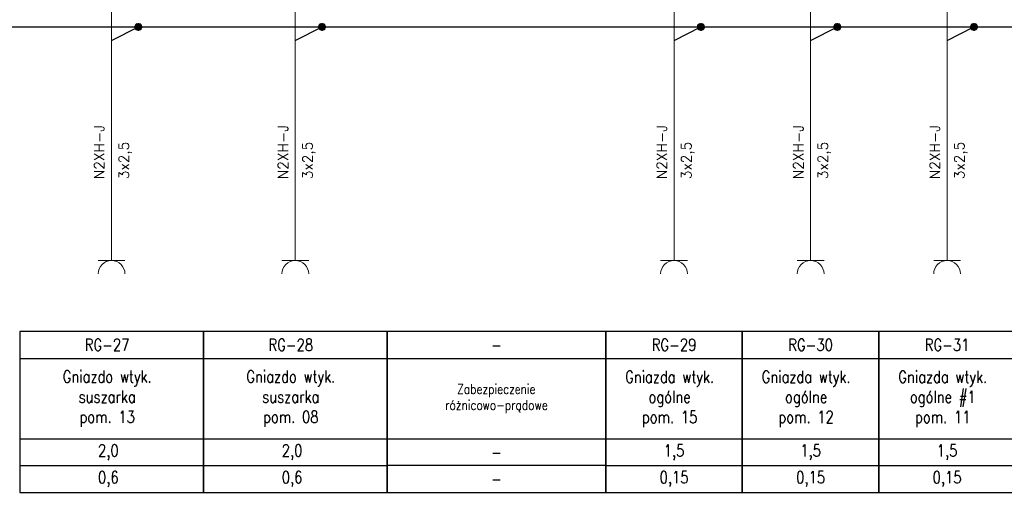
# Model space of a CAD drawing. Header units: millimetres. Extents: x 2505 to 3495, y 1397 to 1684.
# Tile 54 of 59: x 3308 to 3410, y 1560 to 1608. Entities that reach past the tile are written whole.
import ezdxf
from ezdxf.enums import TextEntityAlignment as Align

# ---------------------------------------------------------------- set-up
doc = ezdxf.new("R2010")
doc.units = ezdxf.units.MM
doc.layers.add('E_Opis', color=7, linetype='Continuous')
doc.layers.add('OPIS', color=7, linetype='Continuous')
for name, color, linetype, lineweight in [('EB_PRZEWODY', 3, 'Continuous', 20), ('PRZEWODY', 3, 'Continuous', 20), ('SYMBOL', 3, 'Continuous', 20), ('SZYNY', 1, 'Continuous', 40)]:
    doc.layers.add(name, color=color, linetype=linetype, lineweight=lineweight)
doc.styles.add('SIMPLEX', font='simplex.shx', dxfattribs={"width": 0.8})

# ---------------------------------------------------------------- blocks, each defined once
blk = doc.blocks.new('*U118')
for p, q in [((-0.64, 0.17), (-0.66, 0.02)), ((-0.64, 0.17), (-0.66, 0.02)), ((-0.64, 0), (-0.66, -0.03)), ((-0.6, 0.28), (-0.64, 0.17)), ((-0.6, 0.28), (-0.64, 0.17)), ((-0.6, 0.14), (-0.64, 0.09)), ((-0.6, 0), (-0.64, 0)), ((-0.51, 0.43), (-0.6, 0.28)), ((-0.51, 0.43), (-0.6, 0.28)), ((-0.51, 0.29), (-0.6, 0.19)), ((-0.51, 0.15), (-0.6, 0.1)), ((-0.51, 0.01), (-0.6, 0)), ((-0.4, 0.52), (-0.51, 0.43)), ((-0.4, 0.52), (-0.51, 0.43)), ((-0.4, 0.41), (-0.51, 0.33)), ((-0.4, 0.29), (-0.51, 0.24)), ((-0.4, 0.17), (-0.51, 0.15)), ((-0.4, 0.06), (-0.51, 0.05)), ((-0.27, 0.61), (-0.4, 0.52)), ((-0.27, 0.61), (-0.4, 0.52)), ((-0.27, 0.5), (-0.4, 0.43)), ((-0.27, 0.38), (-0.4, 0.33)), ((-0.27, 0.27), (-0.4, 0.24)), ((-0.27, 0.16), (-0.4, 0.14)), ((-0.27, 0.05), (-0.4, 0.05)), ((-0.27, 0.61), (-0.27, -0.61)), ((-0.27, 0.61), (-0.27, -0.61)), ((-0.1, 0.66), (0.1, 0.66)), ((-0.1, 0.66), (0.1, 0.66)), ((-0.1, -0.66), (-0.1, 0.66)), ((-0.1, 0.66), (-0.1, -0.66)), ((-0.1, 0.56), (0.1, 0.56)), ((-0.1, 0.46), (0.1, 0.46)), ((-0.1, 0.36), (0.1, 0.36)), ((-0.1, 0.26), (0.1, 0.26)), ((-0.1, 0.15), (0.1, 0.15)), ((-0.1, 0.05), (0.1, 0.05)), ((0.1, -0.66), (0.1, 0.66)), ((0.1, 0.66), (0.1, -0.66)), ((0.27, 0.61), (0.27, -0.61)), ((0.27, 0.61), (0.27, -0.61)), ((0.27, 0.61), (0.4, 0.52)), ((0.27, 0.61), (0.4, 0.52)), ((0.27, 0.5), (0.4, 0.43)), ((0.27, 0.38), (0.4, 0.33)), ((0.27, 0.27), (0.4, 0.24)), ((0.27, 0.16), (0.4, 0.14)), ((0.27, 0.05), (0.4, 0.05)), ((0.4, 0.52), (0.51, 0.43)), ((0.4, 0.52), (0.51, 0.43)), ((0.4, 0.41), (0.51, 0.33)), ((0.4, 0.29), (0.51, 0.24)), ((0.4, 0.17), (0.51, 0.15)), ((0.4, 0.06), (0.51, 0.05)), ((0.51, 0.43), (0.6, 0.28)), ((0.51, 0.43), (0.6, 0.28)), ((0.51, 0.29), (0.6, 0.19)), ((0.51, 0.15), (0.6, 0.1)), ((0.51, 0.01), (0.6, 0)), ((0.6, 0.28), (0.64, 0.17)), ((0.6, 0.28), (0.64, 0.17)), ((0.6, 0.14), (0.64, 0.09)), ((0.6, 0), (0.64, 0)), ((0.64, 0.17), (0.66, 0.02)), ((0.64, 0.17), (0.66, 0.02)), ((0.64, 0), (0.66, -0.03)), ((-0.65, -0.08), (-0.64, -0.17)), ((-0.64, -0.17), (-0.65, -0.08)), ((-0.6, -0.14), (-0.64, -0.08)), ((-0.64, -0.17), (-0.6, -0.28)), ((-0.6, -0.28), (-0.64, -0.17)), ((-0.51, -0.13), (-0.6, -0.09)), ((-0.51, -0.27), (-0.6, -0.18)), ((-0.6, -0.28), (-0.51, -0.41)), ((-0.51, -0.41), (-0.6, -0.28)), ((-0.4, -0.06), (-0.51, -0.04)), ((-0.4, -0.17), (-0.51, -0.13)), ((-0.4, -0.29), (-0.51, -0.23)), ((-0.4, -0.41), (-0.51, -0.32)), ((-0.51, -0.41), (-0.4, -0.52)), ((-0.4, -0.52), (-0.51, -0.41)), ((-0.27, -0.06), (-0.4, -0.05)), ((-0.27, -0.17), (-0.4, -0.14)), ((-0.27, -0.28), (-0.4, -0.24)), ((-0.27, -0.39), (-0.4, -0.33)), ((-0.27, -0.5), (-0.4, -0.43)), ((-0.4, -0.52), (-0.27, -0.61)), ((-0.27, -0.61), (-0.4, -0.52)), ((-0.1, -0.05), (0.1, -0.05)), ((-0.1, -0.15), (0.1, -0.15)), ((-0.1, -0.26), (0.1, -0.26)), ((-0.1, -0.36), (0.1, -0.36)), ((-0.1, -0.46), (0.1, -0.46)), ((-0.1, -0.56), (0.1, -0.56)), ((0.1, -0.66), (-0.1, -0.66)), ((-0.1, -0.66), (0.1, -0.66)), ((0.27, -0.06), (0.4, -0.05)), ((0.27, -0.17), (0.4, -0.14)), ((0.27, -0.28), (0.4, -0.24)), ((0.27, -0.39), (0.4, -0.33)), ((0.27, -0.5), (0.4, -0.43)), ((0.4, -0.52), (0.27, -0.61)), ((0.27, -0.61), (0.4, -0.52)), ((0.4, -0.06), (0.51, -0.04)), ((0.4, -0.17), (0.51, -0.13)), ((0.4, -0.29), (0.51, -0.23)), ((0.4, -0.41), (0.51, -0.32)), ((0.51, -0.41), (0.4, -0.52)), ((0.4, -0.52), (0.51, -0.41)), ((0.51, -0.13), (0.6, -0.09)), ((0.51, -0.27), (0.6, -0.18)), ((0.6, -0.28), (0.51, -0.41)), ((0.51, -0.41), (0.6, -0.28)), ((0.6, -0.14), (0.64, -0.08)), ((0.64, -0.17), (0.6, -0.28)), ((0.6, -0.28), (0.64, -0.17)), ((0.65, -0.08), (0.64, -0.17)), ((0.64, -0.17), (0.65, -0.08))]:
    blk.add_line(p, q)
at = {"ltscale": 5}
blk.add_line((0.66, 0.02), (0.66, -0.08), dxfattribs=at)
blk.add_point((0, 0))
blk = doc.blocks.new('GNIAZDO')
for p, q in [((0, -2), (0, 0)), ((-2, -2), (2, -2))]:
    blk.add_line(p, q)
blk.add_arc((0, -4), 2, 0, 180)
blk = doc.blocks.new('*U119')
for p, q in [((-0.64, 0.17), (-0.66, 0.02)), ((-0.64, 0.17), (-0.66, 0.02)), ((-0.64, 0), (-0.66, -0.03)), ((-0.6, 0.28), (-0.64, 0.17)), ((-0.6, 0.28), (-0.64, 0.17)), ((-0.6, 0.14), (-0.64, 0.09)), ((-0.6, 0), (-0.64, 0)), ((-0.51, 0.43), (-0.6, 0.28)), ((-0.51, 0.43), (-0.6, 0.28)), ((-0.51, 0.29), (-0.6, 0.19)), ((-0.51, 0.15), (-0.6, 0.1)), ((-0.51, 0.01), (-0.6, 0)), ((-0.4, 0.52), (-0.51, 0.43)), ((-0.4, 0.52), (-0.51, 0.43)), ((-0.4, 0.41), (-0.51, 0.33)), ((-0.4, 0.29), (-0.51, 0.24)), ((-0.4, 0.17), (-0.51, 0.15)), ((-0.4, 0.06), (-0.51, 0.05)), ((-0.27, 0.61), (-0.4, 0.52)), ((-0.27, 0.61), (-0.4, 0.52)), ((-0.27, 0.5), (-0.4, 0.43)), ((-0.27, 0.38), (-0.4, 0.33)), ((-0.27, 0.27), (-0.4, 0.24)), ((-0.27, 0.16), (-0.4, 0.14)), ((-0.27, 0.05), (-0.4, 0.05)), ((-0.27, 0.61), (-0.27, -0.61)), ((-0.27, 0.61), (-0.27, -0.61)), ((-0.1, 0.66), (0.1, 0.66)), ((-0.1, 0.66), (0.1, 0.66)), ((-0.1, -0.66), (-0.1, 0.66)), ((-0.1, 0.66), (-0.1, -0.66)), ((-0.1, 0.56), (0.1, 0.56)), ((-0.1, 0.46), (0.1, 0.46)), ((-0.1, 0.36), (0.1, 0.36)), ((-0.1, 0.26), (0.1, 0.26)), ((-0.1, 0.15), (0.1, 0.15)), ((-0.1, 0.05), (0.1, 0.05)), ((0.1, -0.66), (0.1, 0.66)), ((0.1, 0.66), (0.1, -0.66)), ((0.27, 0.61), (0.27, -0.61)), ((0.27, 0.61), (0.27, -0.61)), ((0.27, 0.61), (0.4, 0.52)), ((0.27, 0.61), (0.4, 0.52)), ((0.27, 0.5), (0.4, 0.43)), ((0.27, 0.38), (0.4, 0.33)), ((0.27, 0.27), (0.4, 0.24)), ((0.27, 0.16), (0.4, 0.14)), ((0.27, 0.05), (0.4, 0.05)), ((0.4, 0.52), (0.51, 0.43)), ((0.4, 0.52), (0.51, 0.43)), ((0.4, 0.41), (0.51, 0.33)), ((0.4, 0.29), (0.51, 0.24)), ((0.4, 0.17), (0.51, 0.15)), ((0.4, 0.06), (0.51, 0.05)), ((0.51, 0.43), (0.6, 0.28)), ((0.51, 0.43), (0.6, 0.28)), ((0.51, 0.29), (0.6, 0.19)), ((0.51, 0.15), (0.6, 0.1)), ((0.51, 0.01), (0.6, 0)), ((0.6, 0.28), (0.64, 0.17)), ((0.6, 0.28), (0.64, 0.17)), ((0.6, 0.14), (0.64, 0.09)), ((0.6, 0), (0.64, 0)), ((0.64, 0.17), (0.66, 0.02)), ((0.64, 0.17), (0.66, 0.02)), ((0.64, 0), (0.66, -0.03)), ((-0.65, -0.08), (-0.64, -0.17)), ((-0.64, -0.17), (-0.65, -0.08)), ((-0.6, -0.14), (-0.64, -0.08)), ((-0.64, -0.17), (-0.6, -0.28)), ((-0.6, -0.28), (-0.64, -0.17)), ((-0.51, -0.13), (-0.6, -0.09)), ((-0.51, -0.27), (-0.6, -0.18)), ((-0.6, -0.28), (-0.51, -0.41)), ((-0.51, -0.41), (-0.6, -0.28)), ((-0.4, -0.06), (-0.51, -0.04)), ((-0.4, -0.17), (-0.51, -0.13)), ((-0.4, -0.29), (-0.51, -0.23)), ((-0.4, -0.41), (-0.51, -0.32)), ((-0.51, -0.41), (-0.4, -0.52)), ((-0.4, -0.52), (-0.51, -0.41)), ((-0.27, -0.06), (-0.4, -0.05)), ((-0.27, -0.17), (-0.4, -0.14)), ((-0.27, -0.28), (-0.4, -0.24)), ((-0.27, -0.39), (-0.4, -0.33)), ((-0.27, -0.5), (-0.4, -0.43)), ((-0.4, -0.52), (-0.27, -0.61)), ((-0.27, -0.61), (-0.4, -0.52)), ((-0.1, -0.05), (0.1, -0.05)), ((-0.1, -0.15), (0.1, -0.15)), ((-0.1, -0.26), (0.1, -0.26)), ((-0.1, -0.36), (0.1, -0.36)), ((-0.1, -0.46), (0.1, -0.46)), ((-0.1, -0.56), (0.1, -0.56)), ((0.1, -0.66), (-0.1, -0.66)), ((-0.1, -0.66), (0.1, -0.66)), ((0.27, -0.06), (0.4, -0.05)), ((0.27, -0.17), (0.4, -0.14)), ((0.27, -0.28), (0.4, -0.24)), ((0.27, -0.39), (0.4, -0.33)), ((0.27, -0.5), (0.4, -0.43)), ((0.4, -0.52), (0.27, -0.61)), ((0.27, -0.61), (0.4, -0.52)), ((0.4, -0.06), (0.51, -0.04)), ((0.4, -0.17), (0.51, -0.13)), ((0.4, -0.29), (0.51, -0.23)), ((0.4, -0.41), (0.51, -0.32)), ((0.51, -0.41), (0.4, -0.52)), ((0.4, -0.52), (0.51, -0.41)), ((0.51, -0.13), (0.6, -0.09)), ((0.51, -0.27), (0.6, -0.18)), ((0.6, -0.28), (0.51, -0.41)), ((0.51, -0.41), (0.6, -0.28)), ((0.6, -0.14), (0.64, -0.08)), ((0.64, -0.17), (0.6, -0.28)), ((0.6, -0.28), (0.64, -0.17)), ((0.65, -0.08), (0.64, -0.17)), ((0.64, -0.17), (0.65, -0.08))]:
    blk.add_line(p, q)
at = {"ltscale": 5}
blk.add_line((0.66, 0.02), (0.66, -0.08), dxfattribs=at)
blk.add_point((0, 0))
blk = doc.blocks.new('*U306')
for p, q in [((-0.64, 0.17), (-0.66, 0.02)), ((-0.64, 0.17), (-0.66, 0.02)), ((-0.64, 0), (-0.66, -0.03)), ((-0.6, 0.28), (-0.64, 0.17)), ((-0.6, 0.28), (-0.64, 0.17)), ((-0.6, 0.14), (-0.64, 0.09)), ((-0.6, 0), (-0.64, 0)), ((-0.51, 0.43), (-0.6, 0.28)), ((-0.51, 0.43), (-0.6, 0.28)), ((-0.51, 0.29), (-0.6, 0.19)), ((-0.51, 0.15), (-0.6, 0.1)), ((-0.51, 0.01), (-0.6, 0)), ((-0.4, 0.52), (-0.51, 0.43)), ((-0.4, 0.52), (-0.51, 0.43)), ((-0.4, 0.41), (-0.51, 0.33)), ((-0.4, 0.29), (-0.51, 0.24)), ((-0.4, 0.17), (-0.51, 0.15)), ((-0.4, 0.06), (-0.51, 0.05)), ((-0.27, 0.61), (-0.4, 0.52)), ((-0.27, 0.61), (-0.4, 0.52)), ((-0.27, 0.5), (-0.4, 0.43)), ((-0.27, 0.38), (-0.4, 0.33)), ((-0.27, 0.27), (-0.4, 0.24)), ((-0.27, 0.16), (-0.4, 0.14)), ((-0.27, 0.05), (-0.4, 0.05)), ((-0.27, 0.61), (-0.27, -0.61)), ((-0.27, 0.61), (-0.27, -0.61)), ((-0.1, 0.66), (0.1, 0.66)), ((-0.1, 0.66), (0.1, 0.66)), ((-0.1, -0.66), (-0.1, 0.66)), ((-0.1, 0.66), (-0.1, -0.66)), ((-0.1, 0.56), (0.1, 0.56)), ((-0.1, 0.46), (0.1, 0.46)), ((-0.1, 0.36), (0.1, 0.36)), ((-0.1, 0.26), (0.1, 0.26)), ((-0.1, 0.15), (0.1, 0.15)), ((-0.1, 0.05), (0.1, 0.05)), ((0.1, -0.66), (0.1, 0.66)), ((0.1, 0.66), (0.1, -0.66)), ((0.27, 0.61), (0.27, -0.61)), ((0.27, 0.61), (0.27, -0.61)), ((0.27, 0.61), (0.4, 0.52)), ((0.27, 0.61), (0.4, 0.52)), ((0.27, 0.5), (0.4, 0.43)), ((0.27, 0.38), (0.4, 0.33)), ((0.27, 0.27), (0.4, 0.24)), ((0.27, 0.16), (0.4, 0.14)), ((0.27, 0.05), (0.4, 0.05)), ((0.4, 0.52), (0.51, 0.43)), ((0.4, 0.52), (0.51, 0.43)), ((0.4, 0.41), (0.51, 0.33)), ((0.4, 0.29), (0.51, 0.24)), ((0.4, 0.17), (0.51, 0.15)), ((0.4, 0.06), (0.51, 0.05)), ((0.51, 0.43), (0.6, 0.28)), ((0.51, 0.43), (0.6, 0.28)), ((0.51, 0.29), (0.6, 0.19)), ((0.51, 0.15), (0.6, 0.1)), ((0.51, 0.01), (0.6, 0)), ((0.6, 0.28), (0.64, 0.17)), ((0.6, 0.28), (0.64, 0.17)), ((0.6, 0.14), (0.64, 0.09)), ((0.6, 0), (0.64, 0)), ((0.64, 0.17), (0.66, 0.02)), ((0.64, 0.17), (0.66, 0.02)), ((0.64, 0), (0.66, -0.03)), ((-0.65, -0.08), (-0.64, -0.17)), ((-0.64, -0.17), (-0.65, -0.08)), ((-0.6, -0.14), (-0.64, -0.08)), ((-0.64, -0.17), (-0.6, -0.28)), ((-0.6, -0.28), (-0.64, -0.17)), ((-0.51, -0.13), (-0.6, -0.09)), ((-0.51, -0.27), (-0.6, -0.18)), ((-0.6, -0.28), (-0.51, -0.41)), ((-0.51, -0.41), (-0.6, -0.28)), ((-0.4, -0.06), (-0.51, -0.04)), ((-0.4, -0.17), (-0.51, -0.13)), ((-0.4, -0.29), (-0.51, -0.23)), ((-0.4, -0.41), (-0.51, -0.32)), ((-0.51, -0.41), (-0.4, -0.52)), ((-0.4, -0.52), (-0.51, -0.41)), ((-0.27, -0.06), (-0.4, -0.05)), ((-0.27, -0.17), (-0.4, -0.14)), ((-0.27, -0.28), (-0.4, -0.24)), ((-0.27, -0.39), (-0.4, -0.33)), ((-0.27, -0.5), (-0.4, -0.43)), ((-0.4, -0.52), (-0.27, -0.61)), ((-0.27, -0.61), (-0.4, -0.52)), ((-0.1, -0.05), (0.1, -0.05)), ((-0.1, -0.15), (0.1, -0.15)), ((-0.1, -0.26), (0.1, -0.26)), ((-0.1, -0.36), (0.1, -0.36)), ((-0.1, -0.46), (0.1, -0.46)), ((-0.1, -0.56), (0.1, -0.56)), ((0.1, -0.66), (-0.1, -0.66)), ((-0.1, -0.66), (0.1, -0.66)), ((0.27, -0.06), (0.4, -0.05)), ((0.27, -0.17), (0.4, -0.14)), ((0.27, -0.28), (0.4, -0.24)), ((0.27, -0.39), (0.4, -0.33)), ((0.27, -0.5), (0.4, -0.43)), ((0.4, -0.52), (0.27, -0.61)), ((0.27, -0.61), (0.4, -0.52)), ((0.4, -0.06), (0.51, -0.04)), ((0.4, -0.17), (0.51, -0.13)), ((0.4, -0.29), (0.51, -0.23)), ((0.4, -0.41), (0.51, -0.32)), ((0.51, -0.41), (0.4, -0.52)), ((0.4, -0.52), (0.51, -0.41)), ((0.51, -0.13), (0.6, -0.09)), ((0.51, -0.27), (0.6, -0.18)), ((0.6, -0.28), (0.51, -0.41)), ((0.51, -0.41), (0.6, -0.28)), ((0.6, -0.14), (0.64, -0.08)), ((0.64, -0.17), (0.6, -0.28)), ((0.6, -0.28), (0.64, -0.17)), ((0.65, -0.08), (0.64, -0.17)), ((0.64, -0.17), (0.65, -0.08))]:
    blk.add_line(p, q)
at = {"ltscale": 5}
blk.add_line((0.66, 0.02), (0.66, -0.08), dxfattribs=at)
blk.add_point((0, 0))
blk = doc.blocks.new('*U298')
for p, q in [((-0.64, 0.17), (-0.66, 0.02)), ((-0.64, 0.17), (-0.66, 0.02)), ((-0.64, 0), (-0.66, -0.03)), ((-0.6, 0.28), (-0.64, 0.17)), ((-0.6, 0.28), (-0.64, 0.17)), ((-0.6, 0.14), (-0.64, 0.09)), ((-0.6, 0), (-0.64, 0)), ((-0.51, 0.43), (-0.6, 0.28)), ((-0.51, 0.43), (-0.6, 0.28)), ((-0.51, 0.29), (-0.6, 0.19)), ((-0.51, 0.15), (-0.6, 0.1)), ((-0.51, 0.01), (-0.6, 0)), ((-0.4, 0.52), (-0.51, 0.43)), ((-0.4, 0.52), (-0.51, 0.43)), ((-0.4, 0.41), (-0.51, 0.33)), ((-0.4, 0.29), (-0.51, 0.24)), ((-0.4, 0.17), (-0.51, 0.15)), ((-0.4, 0.06), (-0.51, 0.05)), ((-0.27, 0.61), (-0.4, 0.52)), ((-0.27, 0.61), (-0.4, 0.52)), ((-0.27, 0.5), (-0.4, 0.43)), ((-0.27, 0.38), (-0.4, 0.33)), ((-0.27, 0.27), (-0.4, 0.24)), ((-0.27, 0.16), (-0.4, 0.14)), ((-0.27, 0.05), (-0.4, 0.05)), ((-0.27, 0.61), (-0.27, -0.61)), ((-0.27, 0.61), (-0.27, -0.61)), ((-0.1, 0.66), (0.1, 0.66)), ((-0.1, 0.66), (0.1, 0.66)), ((-0.1, -0.66), (-0.1, 0.66)), ((-0.1, 0.66), (-0.1, -0.66)), ((-0.1, 0.56), (0.1, 0.56)), ((-0.1, 0.46), (0.1, 0.46)), ((-0.1, 0.36), (0.1, 0.36)), ((-0.1, 0.26), (0.1, 0.26)), ((-0.1, 0.15), (0.1, 0.15)), ((-0.1, 0.05), (0.1, 0.05)), ((0.1, -0.66), (0.1, 0.66)), ((0.1, 0.66), (0.1, -0.66)), ((0.27, 0.61), (0.27, -0.61)), ((0.27, 0.61), (0.27, -0.61)), ((0.27, 0.61), (0.4, 0.52)), ((0.27, 0.61), (0.4, 0.52)), ((0.27, 0.5), (0.4, 0.43)), ((0.27, 0.38), (0.4, 0.33)), ((0.27, 0.27), (0.4, 0.24)), ((0.27, 0.16), (0.4, 0.14)), ((0.27, 0.05), (0.4, 0.05)), ((0.4, 0.52), (0.51, 0.43)), ((0.4, 0.52), (0.51, 0.43)), ((0.4, 0.41), (0.51, 0.33)), ((0.4, 0.29), (0.51, 0.24)), ((0.4, 0.17), (0.51, 0.15)), ((0.4, 0.06), (0.51, 0.05)), ((0.51, 0.43), (0.6, 0.28)), ((0.51, 0.43), (0.6, 0.28)), ((0.51, 0.29), (0.6, 0.19)), ((0.51, 0.15), (0.6, 0.1)), ((0.51, 0.01), (0.6, 0)), ((0.6, 0.28), (0.64, 0.17)), ((0.6, 0.28), (0.64, 0.17)), ((0.6, 0.14), (0.64, 0.09)), ((0.6, 0), (0.64, 0)), ((0.64, 0.17), (0.66, 0.02)), ((0.64, 0.17), (0.66, 0.02)), ((0.64, 0), (0.66, -0.03)), ((-0.65, -0.08), (-0.64, -0.17)), ((-0.64, -0.17), (-0.65, -0.08)), ((-0.6, -0.14), (-0.64, -0.08)), ((-0.64, -0.17), (-0.6, -0.28)), ((-0.6, -0.28), (-0.64, -0.17)), ((-0.51, -0.13), (-0.6, -0.09)), ((-0.51, -0.27), (-0.6, -0.18)), ((-0.6, -0.28), (-0.51, -0.41)), ((-0.51, -0.41), (-0.6, -0.28)), ((-0.4, -0.06), (-0.51, -0.04)), ((-0.4, -0.17), (-0.51, -0.13)), ((-0.4, -0.29), (-0.51, -0.23)), ((-0.4, -0.41), (-0.51, -0.32)), ((-0.51, -0.41), (-0.4, -0.52)), ((-0.4, -0.52), (-0.51, -0.41)), ((-0.27, -0.06), (-0.4, -0.05)), ((-0.27, -0.17), (-0.4, -0.14)), ((-0.27, -0.28), (-0.4, -0.24)), ((-0.27, -0.39), (-0.4, -0.33)), ((-0.27, -0.5), (-0.4, -0.43)), ((-0.4, -0.52), (-0.27, -0.61)), ((-0.27, -0.61), (-0.4, -0.52)), ((-0.1, -0.05), (0.1, -0.05)), ((-0.1, -0.15), (0.1, -0.15)), ((-0.1, -0.26), (0.1, -0.26)), ((-0.1, -0.36), (0.1, -0.36)), ((-0.1, -0.46), (0.1, -0.46)), ((-0.1, -0.56), (0.1, -0.56)), ((0.1, -0.66), (-0.1, -0.66)), ((-0.1, -0.66), (0.1, -0.66)), ((0.27, -0.06), (0.4, -0.05)), ((0.27, -0.17), (0.4, -0.14)), ((0.27, -0.28), (0.4, -0.24)), ((0.27, -0.39), (0.4, -0.33)), ((0.27, -0.5), (0.4, -0.43)), ((0.4, -0.52), (0.27, -0.61)), ((0.27, -0.61), (0.4, -0.52)), ((0.4, -0.06), (0.51, -0.04)), ((0.4, -0.17), (0.51, -0.13)), ((0.4, -0.29), (0.51, -0.23)), ((0.4, -0.41), (0.51, -0.32)), ((0.51, -0.41), (0.4, -0.52)), ((0.4, -0.52), (0.51, -0.41)), ((0.51, -0.13), (0.6, -0.09)), ((0.51, -0.27), (0.6, -0.18)), ((0.6, -0.28), (0.51, -0.41)), ((0.51, -0.41), (0.6, -0.28)), ((0.6, -0.14), (0.64, -0.08)), ((0.64, -0.17), (0.6, -0.28)), ((0.6, -0.28), (0.64, -0.17)), ((0.65, -0.08), (0.64, -0.17)), ((0.64, -0.17), (0.65, -0.08))]:
    blk.add_line(p, q)
at = {"ltscale": 5}
blk.add_line((0.66, 0.02), (0.66, -0.08), dxfattribs=at)
blk.add_point((0, 0))
blk = doc.blocks.new('*U299')
for p, q in [((-0.64, 0.17), (-0.66, 0.02)), ((-0.64, 0.17), (-0.66, 0.02)), ((-0.64, 0), (-0.66, -0.03)), ((-0.6, 0.28), (-0.64, 0.17)), ((-0.6, 0.28), (-0.64, 0.17)), ((-0.6, 0.14), (-0.64, 0.09)), ((-0.6, 0), (-0.64, 0)), ((-0.51, 0.43), (-0.6, 0.28)), ((-0.51, 0.43), (-0.6, 0.28)), ((-0.51, 0.29), (-0.6, 0.19)), ((-0.51, 0.15), (-0.6, 0.1)), ((-0.51, 0.01), (-0.6, 0)), ((-0.4, 0.52), (-0.51, 0.43)), ((-0.4, 0.52), (-0.51, 0.43)), ((-0.4, 0.41), (-0.51, 0.33)), ((-0.4, 0.29), (-0.51, 0.24)), ((-0.4, 0.17), (-0.51, 0.15)), ((-0.4, 0.06), (-0.51, 0.05)), ((-0.27, 0.61), (-0.4, 0.52)), ((-0.27, 0.61), (-0.4, 0.52)), ((-0.27, 0.5), (-0.4, 0.43)), ((-0.27, 0.38), (-0.4, 0.33)), ((-0.27, 0.27), (-0.4, 0.24)), ((-0.27, 0.16), (-0.4, 0.14)), ((-0.27, 0.05), (-0.4, 0.05)), ((-0.27, 0.61), (-0.27, -0.61)), ((-0.27, 0.61), (-0.27, -0.61)), ((-0.1, 0.66), (0.1, 0.66)), ((-0.1, 0.66), (0.1, 0.66)), ((-0.1, -0.66), (-0.1, 0.66)), ((-0.1, 0.66), (-0.1, -0.66)), ((-0.1, 0.56), (0.1, 0.56)), ((-0.1, 0.46), (0.1, 0.46)), ((-0.1, 0.36), (0.1, 0.36)), ((-0.1, 0.26), (0.1, 0.26)), ((-0.1, 0.15), (0.1, 0.15)), ((-0.1, 0.05), (0.1, 0.05)), ((0.1, -0.66), (0.1, 0.66)), ((0.1, 0.66), (0.1, -0.66)), ((0.27, 0.61), (0.27, -0.61)), ((0.27, 0.61), (0.27, -0.61)), ((0.27, 0.61), (0.4, 0.52)), ((0.27, 0.61), (0.4, 0.52)), ((0.27, 0.5), (0.4, 0.43)), ((0.27, 0.38), (0.4, 0.33)), ((0.27, 0.27), (0.4, 0.24)), ((0.27, 0.16), (0.4, 0.14)), ((0.27, 0.05), (0.4, 0.05)), ((0.4, 0.52), (0.51, 0.43)), ((0.4, 0.52), (0.51, 0.43)), ((0.4, 0.41), (0.51, 0.33)), ((0.4, 0.29), (0.51, 0.24)), ((0.4, 0.17), (0.51, 0.15)), ((0.4, 0.06), (0.51, 0.05)), ((0.51, 0.43), (0.6, 0.28)), ((0.51, 0.43), (0.6, 0.28)), ((0.51, 0.29), (0.6, 0.19)), ((0.51, 0.15), (0.6, 0.1)), ((0.51, 0.01), (0.6, 0)), ((0.6, 0.28), (0.64, 0.17)), ((0.6, 0.28), (0.64, 0.17)), ((0.6, 0.14), (0.64, 0.09)), ((0.6, 0), (0.64, 0)), ((0.64, 0.17), (0.66, 0.02)), ((0.64, 0.17), (0.66, 0.02)), ((0.64, 0), (0.66, -0.03)), ((-0.65, -0.08), (-0.64, -0.17)), ((-0.64, -0.17), (-0.65, -0.08)), ((-0.6, -0.14), (-0.64, -0.08)), ((-0.64, -0.17), (-0.6, -0.28)), ((-0.6, -0.28), (-0.64, -0.17)), ((-0.51, -0.13), (-0.6, -0.09)), ((-0.51, -0.27), (-0.6, -0.18)), ((-0.6, -0.28), (-0.51, -0.41)), ((-0.51, -0.41), (-0.6, -0.28)), ((-0.4, -0.06), (-0.51, -0.04)), ((-0.4, -0.17), (-0.51, -0.13)), ((-0.4, -0.29), (-0.51, -0.23)), ((-0.4, -0.41), (-0.51, -0.32)), ((-0.51, -0.41), (-0.4, -0.52)), ((-0.4, -0.52), (-0.51, -0.41)), ((-0.27, -0.06), (-0.4, -0.05)), ((-0.27, -0.17), (-0.4, -0.14)), ((-0.27, -0.28), (-0.4, -0.24)), ((-0.27, -0.39), (-0.4, -0.33)), ((-0.27, -0.5), (-0.4, -0.43)), ((-0.4, -0.52), (-0.27, -0.61)), ((-0.27, -0.61), (-0.4, -0.52)), ((-0.1, -0.05), (0.1, -0.05)), ((-0.1, -0.15), (0.1, -0.15)), ((-0.1, -0.26), (0.1, -0.26)), ((-0.1, -0.36), (0.1, -0.36)), ((-0.1, -0.46), (0.1, -0.46)), ((-0.1, -0.56), (0.1, -0.56)), ((0.1, -0.66), (-0.1, -0.66)), ((-0.1, -0.66), (0.1, -0.66)), ((0.27, -0.06), (0.4, -0.05)), ((0.27, -0.17), (0.4, -0.14)), ((0.27, -0.28), (0.4, -0.24)), ((0.27, -0.39), (0.4, -0.33)), ((0.27, -0.5), (0.4, -0.43)), ((0.4, -0.52), (0.27, -0.61)), ((0.27, -0.61), (0.4, -0.52)), ((0.4, -0.06), (0.51, -0.04)), ((0.4, -0.17), (0.51, -0.13)), ((0.4, -0.29), (0.51, -0.23)), ((0.4, -0.41), (0.51, -0.32)), ((0.51, -0.41), (0.4, -0.52)), ((0.4, -0.52), (0.51, -0.41)), ((0.51, -0.13), (0.6, -0.09)), ((0.51, -0.27), (0.6, -0.18)), ((0.6, -0.28), (0.51, -0.41)), ((0.51, -0.41), (0.6, -0.28)), ((0.6, -0.14), (0.64, -0.08)), ((0.64, -0.17), (0.6, -0.28)), ((0.6, -0.28), (0.64, -0.17)), ((0.65, -0.08), (0.64, -0.17)), ((0.64, -0.17), (0.65, -0.08))]:
    blk.add_line(p, q)
at = {"ltscale": 5}
blk.add_line((0.66, 0.02), (0.66, -0.08), dxfattribs=at)
blk.add_point((0, 0))

msp = doc.modelspace()

# ---------------------------------------------------------------- linework, layer by layer
at = {"layer": 'EB_PRZEWODY', "lineweight": -3, "ltscale": 5}
for p, q in [((3317.97, 1606.34), (3320.74, 1607.73)), ((3336.96, 1606.34), (3339.73, 1607.73)), ((3376.11, 1606.34), (3378.88, 1607.73)), ((3390.22, 1606.34), (3392.99, 1607.73)), ((3404.33, 1606.34), (3407.1, 1607.73))]:
    msp.add_line(p, q, dxfattribs=at)
at = {"layer": 'OPIS', "lineweight": -3}
for p, q in [((3308.48, 1573.43), (3327.47, 1573.43)), ((3327.47, 1573.43), (3346.45, 1573.43)), ((3308.48, 1565.12), (3327.47, 1565.12)), ((3327.47, 1565.12), (3346.45, 1565.12))]:
    msp.add_line(p, q, dxfattribs=at)
at = {"layer": 'OPIS'}
for p, q in [((3346.45, 1573.43), (3369.05, 1573.43)), ((3369.05, 1573.42), (3383.16, 1573.42)), ((3383.16, 1573.42), (3397.28, 1573.42)), ((3397.28, 1573.42), (3411.39, 1573.42)), ((3346.45, 1565.12), (3369.05, 1565.12)), ((3369.05, 1565.12), (3383.16, 1565.12)), ((3383.16, 1565.12), (3397.28, 1565.12)), ((3397.28, 1565.12), (3411.39, 1565.12))]:
    msp.add_line(p, q, dxfattribs=at)
at = {"layer": 'OPIS', "lineweight": -3, "ltscale": 5}
for p, q in [((3308.48, 1562.34), (3327.47, 1562.34)), ((3327.47, 1562.34), (3346.45, 1562.34))]:
    msp.add_line(p, q, dxfattribs=at)
at = {"layer": 'OPIS', "ltscale": 5}
for p, q in [((3369.05, 1562.34), (3346.45, 1562.34)), ((3369.05, 1562.34), (3383.16, 1562.34)), ((3383.16, 1562.34), (3397.28, 1562.34)), ((3397.28, 1562.34), (3411.39, 1562.34))]:
    msp.add_line(p, q, dxfattribs=at)
at = {"layer": 'OPIS', "lineweight": -3}
for points in [[(3308.48, 1559.57), (3327.47, 1559.57), (3327.47, 1576.2), (3308.48, 1576.2)], [(3327.47, 1559.57), (3346.45, 1559.57), (3346.45, 1576.2), (3327.47, 1576.2)]]:
    msp.add_lwpolyline(points, close=True, dxfattribs=at)
at = {"layer": 'OPIS'}
for points in [[(3346.45, 1559.57), (3369.05, 1559.57), (3369.05, 1576.2), (3346.45, 1576.2)], [(3369.05, 1559.57), (3383.16, 1559.57), (3383.16, 1576.2), (3369.05, 1576.2)], [(3383.16, 1559.57), (3397.28, 1559.57), (3397.28, 1576.2), (3383.16, 1576.2)], [(3397.28, 1559.57), (3411.39, 1559.57), (3411.39, 1576.2), (3397.28, 1576.2)]]:
    msp.add_lwpolyline(points, close=True, dxfattribs=at)
at = {"layer": 'PRZEWODY'}
for p, q in [((3376.11, 1638.96), (3376.11, 1584.94)), ((3390.22, 1638.96), (3390.22, 1584.94)), ((3404.33, 1638.96), (3404.33, 1584.94)), ((3317.97, 1632.1), (3317.97, 1584.94)), ((3336.96, 1632.1), (3336.96, 1584.94))]:
    msp.add_line(p, q, dxfattribs=at)
at = {"layer": 'SZYNY', "color": 4, "lineweight": -3}
msp.add_line((2651.38, 1607.73), (3453.73, 1607.73), dxfattribs=at)

# ---------------------------------------------------------------- block references
at = {"layer": 'EB_PRZEWODY', "lineweight": -3, "ltscale": 5, "xscale": 0.5544000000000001, "yscale": 0.5544000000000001, "zscale": 0.5544000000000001}
for name, p in [('*U118', (3320.74, 1607.73)), ('*U119', (3339.73, 1607.73)), ('*U306', (3378.88, 1607.73)), ('*U298', (3392.99, 1607.73)), ('*U299', (3407.1, 1607.73))]:
    msp.add_blockref(name, p, dxfattribs=at)
at = {"layer": 'SYMBOL', "xscale": 0.693, "yscale": 0.693, "zscale": 0.693}
for p in [(3317.97, 1584.94), (3336.96, 1584.94), (3376.11, 1584.94), (3390.22, 1584.94), (3404.33, 1584.94)]:
    msp.add_blockref('GNIAZDO', p, dxfattribs=at)

# ---------------------------------------------------------------- texts
at = {"layer": 'E_Opis', "lineweight": -3, "attachment_point": 5, "style": 'SIMPLEX'}
for s, insert, char_height, width in [('RG-27', (3317.51, 1574.83), 1.247, 14.1127), ('RG-28', (3336.5, 1574.83), 1.247, 14.1127), ('Gniazdo wtyk.\\Psuszarka\\Ppom. 13', (3317.52, 1569.26), 1.2474, 14.1127), ('Gniazdo wtyk.\\Psuszarka\\Ppom. 08', (3336.5, 1569.26), 1.2474, 14.1127), ('Gniazda wtyk.\\Pogólne\\Ppom.^I15', (3375.65, 1569.24), 1.2474, 14.7809), ('Gniazda wtyk.\\Pogólne\\Ppom.^I12', (3389.76, 1569.24), 1.2474, 14.7809), ('Gniazda wtyk.\\Pogólne #1\\Ppom.^I11', (3403.88, 1569.24), 1.2474, 14.7809), ('\\pxqc;2,0', (3317.64, 1563.71), 1.247, 14.1127), ('\\pxqc;2,0', (3336.63, 1563.71), 1.247, 14.1127), ('\\pxqc;0,6', (3317.64, 1560.94), 1.247, 14.1127), ('\\pxqc;0,6', (3336.63, 1560.94), 1.247, 14.1127)]:
    msp.add_mtext(s, dxfattribs=dict(at, insert=insert, char_height=char_height, width=width))
at = {"layer": 'E_Opis', "attachment_point": 5, "style": 'SIMPLEX'}
for s, insert, char_height, width in [('RG-29', (3376.11, 1574.83), 1.247, 14.1127), ('RG-30', (3390.22, 1574.83), 1.247, 14.1127), ('RG-31', (3404.33, 1574.83), 1.247, 14.1127), ('-', (3357.75, 1574.81), 1.25, 22.595), ('\\pxqc;Zabezpieczenie\\Próżnicowo-prądowe', (3357.75, 1569.26), 1, 22.595), ('\\pxqc;1,5', (3376.11, 1563.71), 1.247, 14.1127), ('\\pxqc;1,5', (3390.22, 1563.71), 1.247, 14.1127), ('\\pxqc;1,5', (3404.33, 1563.71), 1.247, 14.1127), ('\\pxqc;-', (3357.75, 1563.73), 1.247, 22.595), ('\\pxqc;0,15', (3376.11, 1560.94), 1.247, 14.1127), ('\\pxqc;0,15', (3390.22, 1560.94), 1.247, 14.1127), ('\\pxqc;0,15', (3404.33, 1560.94), 1.247, 14.1127), ('\\pxqc;-', (3357.75, 1560.96), 1.247, 22.595)]:
    msp.add_mtext(s, dxfattribs=dict(at, insert=insert, char_height=char_height, width=width))
at = {"layer": 'OPIS', "style": 'SIMPLEX'}
for p in [(3317.22, 1591.97), (3336.21, 1591.97), (3375.36, 1591.97), (3389.47, 1591.97), (3403.58, 1591.97)]:
    msp.add_text('N2XH-J', height=1.04, rotation=90, dxfattribs=at).set_placement(p)
for p in [(3318.72, 1591.97), (3337.71, 1591.97), (3376.86, 1591.97), (3390.97, 1591.97), (3405.08, 1591.97)]:
    msp.add_text('3x2,5', height=1.04, rotation=90, dxfattribs=at).set_placement(p, align=Align.TOP_LEFT)

doc.saveas('drawing.dxf')
